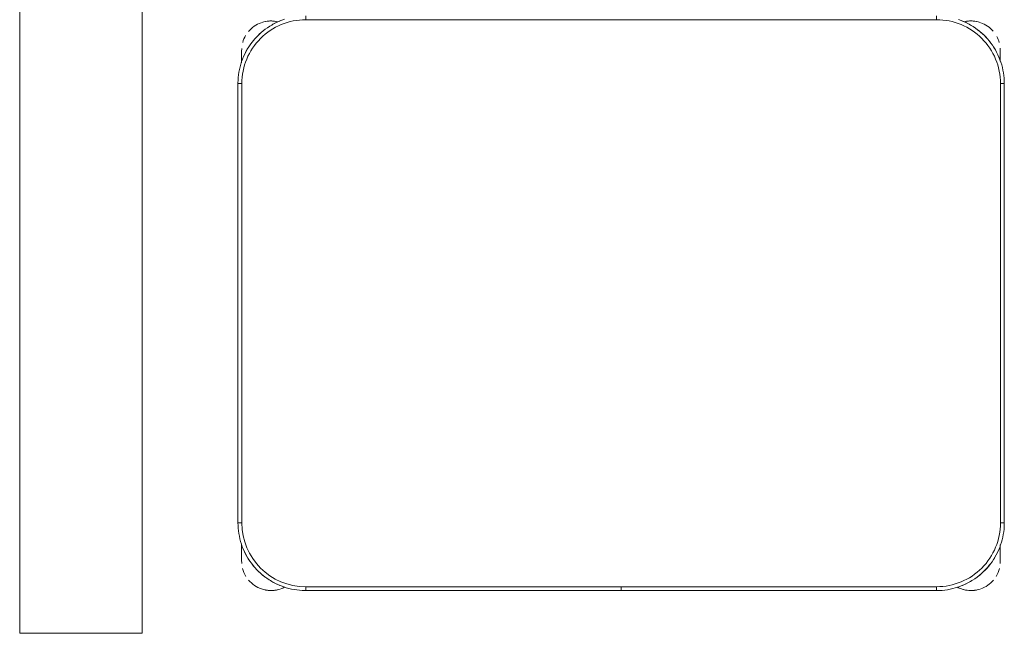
# Model space of a CAD drawing. Header units: metres. Extents: x 3 to 43.5, y -74 to -48.5.
# Tile 129 of 209: x 38.479 to 39.25, y -58.061 to -57.58. Entities that reach past the tile are written whole.
import ezdxf

# ---------------------------------------------------------------- set-up
doc = ezdxf.new("R2010")
doc.units = ezdxf.units.M
for name, color, linetype, lineweight in [('A-GENM', 7, 'Continuous', 18), ('E-LITE-EQPM', 7, 'Continuous', 18), ('I-FURN', 7, 'Continuous', 18)]:
    doc.layers.add(name, color=color, linetype=linetype, lineweight=lineweight)

# ---------------------------------------------------------------- blocks, each defined once
blk = doc.blocks.new('ConjuntoParaAlunoTamanho6 - CJA06_ConjuntoParaAlunoTamanho6-V27-1PAV - FRIGORÍFICA')
at = {"layer": 'I-FURN', "color": 253, "true_color": 0xaaaaaa}
for p, q in [((-0.2469999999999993, 0.06496651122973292), (-0.2469999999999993, 0.06196651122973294)), ((0.2470000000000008, 0.06496651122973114), (0.2470000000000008, 0.06196651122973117)), ((-0.297125, 0.02878273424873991), (-0.297125, 0.0379715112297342)), ((-0.2971250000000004, 0.03797151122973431), (-0.2971250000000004, 0.02827850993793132)), ((0.2968749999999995, 0.03797151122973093), (0.2968749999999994, 0.02961464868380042)), ((0.2968749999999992, 0.03299232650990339), (0.2968749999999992, 0.03797151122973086)), ((-0.2999999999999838, 0.01196651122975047), (-0.2999999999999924, -0.3320334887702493)), ((-0.2999999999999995, 0.01196651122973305), (-0.2969999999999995, 0.01196651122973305)), ((-0.2999999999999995, 0.01196651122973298), (-0.3000000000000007, -0.3320334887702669)), ((0.3000000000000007, 0.01196651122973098), (0.2970000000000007, 0.01196651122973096)), ((0.3000000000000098, -0.3320334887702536), (0.3000000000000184, 0.01196651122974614)), ((0.2999999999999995, -0.3320334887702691), (0.3000000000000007, 0.01196651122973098)), ((-0.3000000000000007, -0.332033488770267), (-0.2970000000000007, -0.3320334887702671)), ((0.2999999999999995, -0.3320334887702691), (0.2969999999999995, -0.3320334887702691)), ((-0.2971250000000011, -0.3483454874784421), (-0.2971250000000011, -0.353940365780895)), ((-0.2971250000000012, -0.348683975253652), (-0.2971250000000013, -0.3620284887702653)), ((0.2968749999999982, -0.3539403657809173), (0.2968749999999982, -0.3492015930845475)), ((0.2968749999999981, -0.3620284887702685), (0.2968749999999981, -0.3496064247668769)), ((-0.2971250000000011, -0.3570493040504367), (-0.2971250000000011, -0.3620284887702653)), ((0.2968749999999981, -0.3620284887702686), (0.2968749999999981, -0.3570493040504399)), ((-0.247000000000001, -0.3850334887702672), (-0.247000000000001, -0.3820334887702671)), ((-0.2469999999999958, -0.3850334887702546), (-4.999999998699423e-05, -0.3850334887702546)), ((-0.2470000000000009, -0.3850334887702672), (-5.000000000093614e-05, -0.3850334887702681)), ((-5.000000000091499e-05, -0.382033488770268), (-5.000000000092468e-05, -0.3850334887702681)), ((4.999999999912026e-05, -0.3850334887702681), (4.999999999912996e-05, -0.382033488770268)), ((5.00000000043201e-05, -0.3850334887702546), (0.2470000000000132, -0.3850334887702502)), ((4.999999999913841e-05, -0.3850334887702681), (0.2469999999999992, -0.3850334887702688)), ((0.2469999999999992, -0.3850334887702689), (0.2469999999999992, -0.3820334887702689))]:
    blk.add_line(p, q, dxfattribs=at)
at = {"layer": 'I-FURN', "color": 253, "true_color": 0xaaaaaa, "flags": 128}
for points in [[(-0.2636720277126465, 0.06227598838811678), (-0.2656705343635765, 0.06156904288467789), (-0.2676391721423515, 0.06078274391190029), (-0.2695747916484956, 0.05991834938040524), (-0.271474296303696, 0.05897724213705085), (-0.2733346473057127, 0.05796092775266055), (-0.2751528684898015, 0.05687103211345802), (-0.2769260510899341, 0.05570929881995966), (-0.2786513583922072, 0.05447758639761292), (-0.2803260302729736, 0.05317786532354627), (-0.2819473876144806, 0.05181221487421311), (-0.2835128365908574, 0.0503828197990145), (-0.2850198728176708, 0.04889196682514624), (-0.286466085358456, 0.04734204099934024), (-0.2878491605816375, 0.04573552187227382), (-0.2891668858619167, 0.04407497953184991), (-0.2904171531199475, 0.04236307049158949), (-0.2915979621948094, 0.04060253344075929), (-0.2927074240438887, 0.03879618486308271), (-0.2937437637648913, 0.03694691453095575), (-0.2947053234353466, 0.03505768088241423), (-0.2955905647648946, 0.0331315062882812), (-0.2963980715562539, 0.03117147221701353), (-0.2971265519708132, 0.02918071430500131), (-0.2977748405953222, 0.0271624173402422), (-0.2983419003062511, 0.0251198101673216), (-0.2988268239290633, 0.02305616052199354), (-0.2992288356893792, 0.02097476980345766), (-0.2995472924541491, 0.01887896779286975), (-0.2997816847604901, 0.01677210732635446), (-0.299931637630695, 0.01465755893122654), (-0.2999969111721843, 0.0125387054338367), (-0.2999999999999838, 0.01196651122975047)], [(0.2469999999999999, 0.0619665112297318), (0.1234999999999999, 0.0619665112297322), (-1.453485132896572e-16, 0.06196651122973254), (-0.1235000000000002, 0.06196651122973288), (-0.2470000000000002, 0.06196651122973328)], [(-0.2469999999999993, 0.06196651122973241), (-0.1234999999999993, 0.0619665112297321), (7.44471151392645e-16, 0.06196651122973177), (0.1235000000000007, 0.06196651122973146), (0.2470000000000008, 0.06196651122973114)], [(0.3000000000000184, 0.01196651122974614), (0.299957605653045, 0.01408594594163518), (0.2998304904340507, 0.01620199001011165), (0.2996188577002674, 0.01831125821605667), (0.299323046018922, 0.02041037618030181), (0.2989435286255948, 0.02249598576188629), (0.2984809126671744, 0.02456475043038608), (0.2979359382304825, 0.02661336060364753), (0.2973094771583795, 0.02863853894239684), (0.2966025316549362, 0.03063704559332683), (0.2958162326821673, 0.03260568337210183), (0.2949518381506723, 0.03454130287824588), (0.2940107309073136, 0.03644080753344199), (0.2929944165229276, 0.03830115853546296), (0.291904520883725, 0.04011937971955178), (0.2907427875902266, 0.04189256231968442), (0.2895110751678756, 0.04361786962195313), (0.2882113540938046, 0.04529254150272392), (0.2868457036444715, 0.04691389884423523), (0.2854163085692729, 0.04847934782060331), (0.2839254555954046, 0.04998638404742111), (0.2823755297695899, 0.05143259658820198), (0.2807690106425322, 0.05281567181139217), (0.279108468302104, 0.05413339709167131), (0.2773965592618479, 0.05538366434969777), (0.275636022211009, 0.05656447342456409), (0.273829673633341, 0.05767393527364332), (0.2719804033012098, 0.0587102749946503), (0.2700911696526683, 0.05967183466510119), (0.2681649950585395, 0.06055707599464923), (0.2662049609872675, 0.06136458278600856), (0.2642142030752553, 0.06209306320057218)], [(-0.2971249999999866, 0.0379715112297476), (-0.2971249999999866, 0.03795791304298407), (-0.2971249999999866, 0.03791714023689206), (-0.2971249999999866, 0.03784925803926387), (-0.2971249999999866, 0.03775437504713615), (-0.2971249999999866, 0.03763264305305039), (-0.2971249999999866, 0.03748425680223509), (-0.2971249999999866, 0.03730945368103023), (-0.2971249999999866, 0.03710851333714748), (-0.2971249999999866, 0.03688175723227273), (-0.2971249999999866, 0.0366295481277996), (-0.2971249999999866, 0.03635228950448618), (-0.2971249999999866, 0.03605042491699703), (-0.2971249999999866, 0.03572443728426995), (-0.2971249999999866, 0.03537484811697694), (-0.2971249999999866, 0.03500221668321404), (-0.2971249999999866, 0.03460713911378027), (-0.2971249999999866, 0.03419024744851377), (-0.2971249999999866, 0.03375220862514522), (-0.2971249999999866, 0.03329372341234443), (-0.2971249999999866, 0.03281552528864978), (-0.2971249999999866, 0.03231837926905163), (-0.2971249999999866, 0.03180308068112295), (-0.2971249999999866, 0.03127045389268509), (-0.2971249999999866, 0.03072135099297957), (-0.2971249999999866, 0.03015665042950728), (-0.2971249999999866, 0.0295772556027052), (-0.2971249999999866, 0.02898409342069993)], [(0.2968750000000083, 0.03000167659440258), (0.2968750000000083, 0.03057043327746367), (0.2968750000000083, 0.0311238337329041), (0.2968750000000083, 0.03166099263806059), (0.2968750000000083, 0.03218105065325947), (0.2968750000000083, 0.03268317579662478), (0.2968750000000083, 0.03316656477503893), (0.2968750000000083, 0.03363044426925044), (0.2968750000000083, 0.03407407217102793), (0.2968750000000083, 0.03449673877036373), (0.2968750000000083, 0.03489776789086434), (0.2968750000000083, 0.0352765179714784), (0.2968750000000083, 0.0356323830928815), (0.2968750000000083, 0.03596479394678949), (0.2968750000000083, 0.03627321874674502), (0.2968750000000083, 0.03655716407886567), (0.2968750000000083, 0.03681617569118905), (0.2968750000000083, 0.03704983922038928), (0.2968750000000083, 0.03725778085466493), (0.2968750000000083, 0.03743966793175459), (0.2968750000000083, 0.03759520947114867), (0.2968750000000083, 0.03772415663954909), (0.2968750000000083, 0.0378263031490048), (0.2968750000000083, 0.03790148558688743), (0.2968750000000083, 0.03794958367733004), (0.2968750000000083, 0.03797052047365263)], [(-0.2970000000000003, 0.01196651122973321), (-0.2970000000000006, -0.0740334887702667), (-0.2970000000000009, -0.1600334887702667), (-0.297000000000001, -0.2460334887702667), (-0.2970000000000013, -0.3320334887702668)], [(-0.2970000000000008, -0.3320334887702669), (-0.2970000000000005, -0.2460334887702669), (-0.2970000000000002, -0.1600334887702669), (-0.2969999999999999, -0.07403348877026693), (-0.2969999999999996, 0.01196651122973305)], [(0.2969999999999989, -0.3320334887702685), (0.2969999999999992, -0.2460334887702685), (0.2969999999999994, -0.1600334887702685), (0.2969999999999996, -0.07403348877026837), (0.2969999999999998, 0.01196651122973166)], [(0.2970000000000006, 0.01196651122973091), (0.2970000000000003, -0.07403348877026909), (0.297, -0.1600334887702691), (0.2969999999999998, -0.2460334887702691), (0.2969999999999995, -0.3320334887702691)], [(-0.2999999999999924, -0.3320334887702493), (-0.2999576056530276, -0.3341529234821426), (-0.2998304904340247, -0.3362689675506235), (-0.2996188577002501, -0.3383782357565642), (-0.2993230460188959, -0.3404773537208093), (-0.2989435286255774, -0.3425629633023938), (-0.2984809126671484, -0.3446317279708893), (-0.2979359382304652, -0.3466803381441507), (-0.2973094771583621, -0.3487055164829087), (-0.2966025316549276, -0.3507040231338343), (-0.2958162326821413, -0.3526726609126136), (-0.2949518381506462, -0.3546082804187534), (-0.2940107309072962, -0.3565077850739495), (-0.2929944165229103, -0.3583681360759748), (-0.2919045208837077, -0.3601863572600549), (-0.2907427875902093, -0.3619595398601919), (-0.2895110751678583, -0.3636848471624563), (-0.2882113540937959, -0.3653595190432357), (-0.2868457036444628, -0.3669808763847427), (-0.2854163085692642, -0.3685463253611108), (-0.2839254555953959, -0.3700533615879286), (-0.2823755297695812, -0.3714995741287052), (-0.2807690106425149, -0.3728826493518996), (-0.2791084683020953, -0.3742003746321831), (-0.2773965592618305, -0.3754506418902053), (-0.275636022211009, -0.3766314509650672), (-0.2738296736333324, -0.3777409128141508), (-0.2719804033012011, -0.3787772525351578), (-0.2700911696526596, -0.3797388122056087), (-0.2681649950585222, -0.380624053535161), (-0.2662049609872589, -0.3814315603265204), (-0.2642142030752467, -0.382160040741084), (-0.2621959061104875, -0.38280832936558), (-0.2601532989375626, -0.3833753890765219), (-0.2580896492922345, -0.3838603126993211), (-0.256008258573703, -0.3842623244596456), (-0.2539124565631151, -0.3845807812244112), (-0.2518055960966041, -0.3848151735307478), (-0.2496910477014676, -0.3849651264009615), (-0.2475721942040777, -0.3850303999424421), (-0.2469999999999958, -0.3850334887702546)], [(0.2470000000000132, -0.3850334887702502), (0.2491194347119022, -0.3849910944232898), (0.2512354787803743, -0.3848639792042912), (0.2533447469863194, -0.3846523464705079), (0.2554438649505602, -0.3843565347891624), (0.2575294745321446, -0.3839770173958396), (0.2595982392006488, -0.3835144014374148), (0.2616468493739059, -0.3829694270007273), (0.2636720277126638, -0.3823429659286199), (0.2656705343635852, -0.381636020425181), (0.2676391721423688, -0.3808497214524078), (0.2695747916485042, -0.3799853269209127), (0.2714742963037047, -0.379044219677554), (0.27333464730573, -0.3780279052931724), (0.2751528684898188, -0.3769380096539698), (0.2769260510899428, -0.3757762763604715), (0.2786513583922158, -0.3745445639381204), (0.2803260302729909, -0.3732448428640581), (0.2819473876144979, -0.3718791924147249), (0.283512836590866, -0.370449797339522), (0.2850198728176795, -0.3689589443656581), (0.2864660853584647, -0.3674090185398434), (0.2878491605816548, -0.3658024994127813), (0.289166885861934, -0.3641419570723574), (0.2904171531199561, -0.362430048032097), (0.2915979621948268, -0.3606695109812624), (0.292707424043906, -0.3588631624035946), (0.2937437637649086, -0.3570138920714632), (0.2947053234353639, -0.3551246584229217), (0.2955905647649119, -0.3531984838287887), (0.2963980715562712, -0.3512384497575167), (0.2971265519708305, -0.3492476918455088), (0.2977748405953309, -0.3472293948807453), (0.2983419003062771, -0.3451867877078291), (0.2988268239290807, -0.343123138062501), (0.2992288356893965, -0.3410417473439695), (0.2995472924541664, -0.3389459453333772), (0.2997816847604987, -0.3368390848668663), (0.2999316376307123, -0.334724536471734), (0.299996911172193, -0.3326056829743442), (0.3000000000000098, -0.3320334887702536)], [(-0.2971249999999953, -0.3490694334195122), (-0.2971249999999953, -0.3497265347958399), (-0.2971249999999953, -0.3503761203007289), (-0.2971249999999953, -0.351017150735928), (-0.2971249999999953, -0.3516486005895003), (-0.2971249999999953, -0.3522694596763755), (-0.2971249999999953, -0.3528787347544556), (-0.2971249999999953, -0.3534754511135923), (-0.2971249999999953, -0.3540586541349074), (-0.2971249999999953, -0.3546274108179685), (-0.2971249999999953, -0.3551808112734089), (-0.2971249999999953, -0.3557179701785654), (-0.2971249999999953, -0.3562380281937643), (-0.2971249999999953, -0.3567401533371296), (-0.2971249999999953, -0.3572235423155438), (-0.2971249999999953, -0.3576874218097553), (-0.2971249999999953, -0.3581310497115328), (-0.2971249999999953, -0.3585537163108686), (-0.2971249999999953, -0.3589547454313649), (-0.2971249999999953, -0.3593334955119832), (-0.2971249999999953, -0.3596893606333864), (-0.2971249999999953, -0.3600217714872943), (-0.2971249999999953, -0.3603301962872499), (-0.2971249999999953, -0.3606141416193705), (-0.2971249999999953, -0.3608731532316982), (-0.2971249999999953, -0.3611068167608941), (-0.2971249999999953, -0.3613147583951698), (-0.2971249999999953, -0.3614966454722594), (-0.2971249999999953, -0.3616521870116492), (-0.2971249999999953, -0.3617811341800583), (-0.2971249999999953, -0.3618832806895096), (-0.2971249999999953, -0.3619584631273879), (-0.2971249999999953, -0.3620065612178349), (-0.2971249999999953, -0.3620274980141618)], [(0.2968750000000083, -0.3620284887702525), (0.2968750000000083, -0.3620148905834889), (0.2968750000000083, -0.3619741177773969), (0.2968750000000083, -0.361906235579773), (0.2968750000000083, -0.361811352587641), (0.2968750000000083, -0.3616896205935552), (0.2968750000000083, -0.3615412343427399), (0.2968750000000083, -0.3613664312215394), (0.2968750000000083, -0.3611654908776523), (0.2968750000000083, -0.3609387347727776), (0.2968750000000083, -0.3606865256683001), (0.2968750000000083, -0.360409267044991), (0.2968750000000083, -0.3601074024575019), (0.2968750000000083, -0.3597814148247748), (0.2968750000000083, -0.3594318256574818), (0.2968750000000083, -0.3590591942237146), (0.2968750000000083, -0.3586641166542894), (0.2968750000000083, -0.3582472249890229), (0.2968750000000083, -0.3578091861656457), (0.2968750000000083, -0.3573507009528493), (0.2968750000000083, -0.3568725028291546), (0.2968750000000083, -0.3563753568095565), (0.2968750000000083, -0.3558600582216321), (0.2968750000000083, -0.3553274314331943), (0.2968750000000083, -0.3547783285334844), (0.2968750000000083, -0.3542136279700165), (0.2968750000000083, -0.3536342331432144), (0.2968750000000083, -0.3530410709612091), (0.2968750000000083, -0.3524350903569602), (0.2968750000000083, -0.3518172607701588), (0.2968750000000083, -0.3511885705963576), (0.2968750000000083, -0.3505500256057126), (0.2968750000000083, -0.3499026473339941)], [(-0.2470000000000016, -0.3820334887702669), (-0.1235000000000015, -0.3820334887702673), (-1.410754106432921e-15, -0.3820334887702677), (0.1234999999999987, -0.382033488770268), (0.2469999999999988, -0.3820334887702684)], [(-5.000000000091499e-05, -0.382033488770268), (-0.06178750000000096, -0.3820334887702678), (-0.123525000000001, -0.3820334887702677), (-0.185262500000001, -0.3820334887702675), (-0.247000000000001, -0.3820334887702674)], [(0.2469999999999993, -0.3820334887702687), (0.1852624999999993, -0.3820334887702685), (0.1235249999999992, -0.3820334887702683), (0.06178749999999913, -0.3820334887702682), (4.999999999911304e-05, -0.382033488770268)]]:
    blk.add_lwpolyline(points, dxfattribs=at)
at = {"layer": 'I-FURN', "color": 253, "true_color": 0xaaaaaa}
for centre, radius, start, end in [((-0.2470000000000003, 0.01196651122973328), 0.05000000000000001, 89.99999999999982, 179.9999999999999), ((-0.2469999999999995, 0.01196651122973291), 0.05, 90.00000000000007, 180.0000000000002), ((0.2469999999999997, 0.01196651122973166), 0.05000000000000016, 359.9999999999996, 89.9999999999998), ((0.2470000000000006, 0.01196651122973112), 0.05000000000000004, 1.399444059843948e-13, 90.00000000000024), ((-0.274125, 0.03797151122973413), 0.02300000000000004, 109.9274386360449, 140.0230900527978), ((-0.2469999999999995, 0.01196651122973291), 0.05300000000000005, 127.1606960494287, 142.3112193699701), ((-0.274125, 0.03797151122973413), 0.02299999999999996, 76.78757610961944, 107.9999999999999), ((-0.274125, 0.03797151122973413), 0.02299999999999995, 76.40433790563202, 104.4669156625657), ((-0.2469999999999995, 0.01196651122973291), 0.05300000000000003, 112.4999999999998, 122.6999338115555), ((0.2470000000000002, 0.01196651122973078), 0.05300000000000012, 57.30006590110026, 67.50000000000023), ((0.2470000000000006, 0.01196651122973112), 0.053, 57.30006590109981, 67.49999999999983), ((0.2738749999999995, 0.03797151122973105), 0.02300000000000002, 75.53308433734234, 103.1031885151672), ((0.2738749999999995, 0.03797151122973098), 0.02299999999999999, 71.99999999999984, 102.5792801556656), ((0.2470000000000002, 0.01196651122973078), 0.05300000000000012, 37.16069583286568, 53.14964399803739), ((0.2470000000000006, 0.01196651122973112), 0.05299999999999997, 37.16069583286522, 53.14964399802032), ((0.2738749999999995, 0.03797151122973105), 0.02299999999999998, 41.01943934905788, 70.30682625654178), ((-0.274125, 0.03797151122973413), 0.02300000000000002, 149.9762060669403, 164.3449802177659), ((0.2738749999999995, 0.03797151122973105), 0.023, 15.73052841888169, 28.05060290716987), ((-0.274125, 0.03797151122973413), 0.02299999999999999, 176.5668970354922, 179.9999999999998), ((-0.2469999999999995, 0.01196651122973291), 0.05300000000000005, 147.3000658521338, 157.4999999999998), ((0.2470000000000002, 0.01196651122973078), 0.05300000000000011, 22.50000000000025, 32.69993391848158), ((0.2470000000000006, 0.01196651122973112), 0.053, 22.49999999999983, 32.69993391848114), ((0.2738749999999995, 0.03797151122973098), 0.02300000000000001, 359.9999999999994, 4.009148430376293), ((-0.2470000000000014, -0.3320334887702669), 0.04999999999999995, 179.9999999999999, 269.9999999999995), ((-0.2470000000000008, -0.3320334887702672), 0.04999999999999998, 180.0000000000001, 270.0000000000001), ((0.2469999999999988, -0.3320334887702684), 0.05000000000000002, 269.9999999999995, 359.9999999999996), ((0.2469999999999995, -0.3320334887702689), 0.04999999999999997, 269.9999999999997, 2.289999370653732e-13), ((-0.2470000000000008, -0.3320334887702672), 0.05299999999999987, 202.4999999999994, 212.6999341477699), ((0.2469999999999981, -0.3320334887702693), 0.05299999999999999, 327.3900051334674, 337.4999999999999), ((0.2469999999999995, -0.3320334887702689), 0.05299999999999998, 327.3900051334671, 337.4999999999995), ((-0.2741250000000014, -0.3620284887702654), 0.02300000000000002, 179.9999999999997, 184.4122407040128), ((0.273874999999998, -0.3620284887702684), 0.02299999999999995, 355.5878378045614, 359.9999999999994), ((-0.2741250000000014, -0.3620284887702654), 0.02300000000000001, 194.4631325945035, 211.2974831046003), ((-0.2470000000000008, -0.3320334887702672), 0.05299999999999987, 217.6887806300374, 233.1496434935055), ((0.2469999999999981, -0.3320334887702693), 0.05299999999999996, 307.1606955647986, 323.1496437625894), ((0.2469999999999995, -0.3320334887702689), 0.05300000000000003, 307.1606955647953, 323.1496437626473), ((0.273874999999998, -0.3620284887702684), 0.02299999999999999, 328.7027881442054, 345.5367852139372), ((-0.2741250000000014, -0.3620284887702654), 0.02299999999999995, 220.158454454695, 250.9892067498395), ((-0.2470000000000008, -0.3320334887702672), 0.05299999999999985, 237.3000661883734, 247.4999999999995), ((0.2469999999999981, -0.3320334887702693), 0.05299999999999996, 292.4999999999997, 302.6999340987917), ((0.2469999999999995, -0.3320334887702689), 0.05300000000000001, 292.4999999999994, 302.6999340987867), ((0.273874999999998, -0.3620284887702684), 0.02299999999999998, 289.647162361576, 320.1064537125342), ((-0.2741250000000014, -0.3620284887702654), 0.02300000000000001, 241.2989573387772, 287.9999999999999), ((-0.2741250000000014, -0.3620284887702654), 0.02300000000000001, 255.5330843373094, 284.4669156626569), ((-0.2741250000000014, -0.3620284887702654), 0.02299999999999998, 289.647162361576, 297.8592504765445), ((0.273874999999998, -0.3620284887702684), 0.02299999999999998, 242.370012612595, 250.9892067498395), ((0.273874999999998, -0.3620284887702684), 0.02300000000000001, 243.5377194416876, 287.9999999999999), ((0.273874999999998, -0.3620284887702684), 0.02300000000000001, 255.5330843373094, 284.4669156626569)]:
    blk.add_arc(centre, radius, start, end, dxfattribs=at)
blk = doc.blocks.new('63_PHILIPS_Pacific LED_WT460C L700 - 1xLED23S_840 NB-V101-1PAV - FRIGORÍFICA')
at = {"layer": 'A-GENM', "color": 253, "true_color": 0xaaaaaa}
for p, q in [((-0.04801624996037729, -0.6000000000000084), (-0.04801624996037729, 0.5999999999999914)), ((-0.04801624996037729, -0.6000000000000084), (-0.04801624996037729, 0.5999999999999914)), ((0.04798375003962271, 0.5999999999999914), (0.04798375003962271, -0.6000000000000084)), ((0.04798375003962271, 0.5999999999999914), (0.04798375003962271, -0.6000000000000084)), ((0.04798375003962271, -0.6000000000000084), (-0.04801624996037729, -0.6000000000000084)), ((0.04798375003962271, -0.6000000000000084), (-0.04801624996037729, -0.6000000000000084))]:
    blk.add_line(p, q, dxfattribs=at)
blk = doc.blocks.new('4 GRE - ESCOLA DE CINEMA E AUDIOVISUAL CINE REX R07_rvt-1-1PAV - FRIGORÍFICA')
at = {"layer": 'E-LITE-EQPM', "color": 253, "lineweight": 18, "true_color": 0xaaaaaa}
blk.add_blockref('63_PHILIPS_Pacific LED_WT460C L700 - 1xLED23S_840 NB-V101-1PAV - FRIGORÍFICA', (38.52733924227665, -57.46094674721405), dxfattribs=at)
at = {"layer": 'I-FURN', "color": 253, "lineweight": 18, "true_color": 0xaaaaaa}
blk.add_blockref('ConjuntoParaAlunoTamanho6 - CJA06_ConjuntoParaAlunoTamanho6-V27-1PAV - FRIGORÍFICA', (38.95024112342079, -57.64244030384), dxfattribs=at)

msp = doc.modelspace()

# ---------------------------------------------------------------- block references
at = {"lineweight": 5}
msp.add_blockref('4 GRE - ESCOLA DE CINEMA E AUDIOVISUAL CINE REX R07_rvt-1-1PAV - FRIGORÍFICA', (0, 0), dxfattribs=at)

doc.saveas('drawing.dxf')
